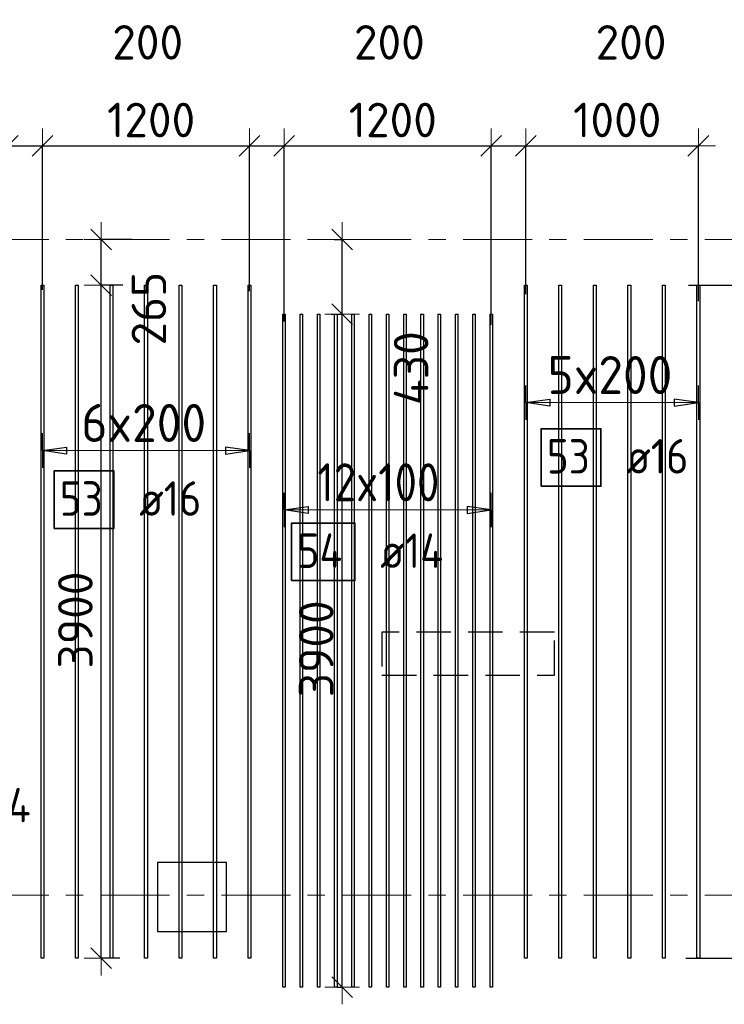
# Model space of a CAD drawing. Header units: metres. Extents: x -38 to 98, y -15 to 19.
# Tile 33 of 64: x 56.4 to 60.48, y 8.37 to 14.07. Entities that reach past the tile are written whole.
import ezdxf

# ---------------------------------------------------------------- set-up
doc = ezdxf.new("R2010")
doc.units = ezdxf.units.M
doc.header["$PDMODE"] = 65
for name, pattern in [('______11', [0.5, 0.4, -0.05, 0, -0.05]), ('______2', [0.27, 0.2, -0.07]), ('______5', [1.1, 0.8, -0.1, 0.1, -0.1])]:
    doc.linetypes.add(name, pattern=pattern)
for name, color, linetype, lineweight in [('XR$2$Осевая линия (1)', 7, '______5', 13), ('XR$3$Перекрытие (1)', 7, 'Continuous', 35), ('XR$3$Размерная линия (1)', 7, 'Continuous', 13), ('XR$5$Стена (1)', 7, 'Continuous', 35)]:
    doc.layers.add(name, color=color, linetype=linetype, lineweight=lineweight)
doc.layers.add('XR$3$Арм.стержн.Доп. Арм. верхн.зоны У', color=7, linetype='Continuous', lineweight=35, true_color=0x739641)
doc.styles.add('ISOCPEUR', font='txt')
doc.dimstyles.new('DIMSTYLE_3', dxfattribs={"dimtxt": 0.2, "dimasz": 0.2, "dimexe": 0, "dimexo": 0, "dimgap": 0.1, "dimtad": 2, "dimdec": 0, "dimlfac": 1000, "dimrnd": 5, "dimzin": 12, "dimdsep": 46, "dimtxsty": 'ISOCPEUR', "dimblk1": 'ALL_ML_STRICH', "dimblk2": 'ALL_ML_STRICH', "dimsah": 1, "dimcen": 0, "dimclrd": 7, "dimclre": 256, "dimclrt": 7, "dimadec": 0, "dimazin": 0, "dimtfac": 1, "dimtdec": 0, "dimtix": 1, "dimtmove": 2, "dimatfit": 3, "dimfxl": 0, "dimtzin": 0, "dimlwd": 0, "dimlwe": -3, "dimarcsym": 0})
doc.dimstyles.new('DIMSTYLE_6', dxfattribs={"dimtxt": 0.2, "dimasz": 0.2, "dimexe": 0, "dimexo": 0, "dimgap": 0.1, "dimtad": 0, "dimdec": 0, "dimlfac": 1000, "dimrnd": 5, "dimzin": 12, "dimdsep": 46, "dimtxsty": 'ISOCPEUR', "dimblk1": 'ALL_ML_STRICH', "dimblk2": 'ALL_ML_STRICH', "dimsah": 1, "dimcen": 0, "dimclrd": 7, "dimclre": 256, "dimclrt": 7, "dimadec": 0, "dimazin": 0, "dimtfac": 1, "dimtdec": 0, "dimtix": 1, "dimtmove": 2, "dimatfit": 3, "dimfxl": 0, "dimtvp": 1.2, "dimtzin": 0, "dimlwd": 0, "dimlwe": -3, "dimarcsym": 0})
doc.dimstyles.new('DIMSTYLE_7', dxfattribs={"dimtxt": 0.2, "dimasz": 0.2, "dimexe": 0, "dimexo": 0, "dimgap": 0.1, "dimtad": 2, "dimdec": 0, "dimlfac": 1000, "dimrnd": 5, "dimzin": 12, "dimdsep": 46, "dimtxsty": 'ISOCPEUR', "dimblk1": 'ALL_ML_STRICH', "dimblk2": 'ALL_ML_STRICH', "dimsah": 1, "dimcen": 0, "dimclrd": 7, "dimclre": 256, "dimclrt": 7, "dimadec": 0, "dimazin": 0, "dimtfac": 1, "dimtdec": 0, "dimtix": 1, "dimtmove": 2, "dimatfit": 3, "dimfxl": 0, "dimtvp": 1.2, "dimtzin": 0, "dimlwd": 0, "dimlwe": -3, "dimarcsym": 0})

# ---------------------------------------------------------------- blocks, each defined once
blk = doc.blocks.new('ALL_ML_STRICH')
at = {"color": 0, "linetype": 'ByBlock', "lineweight": -2}
for p, q in [((-0.3, -0.3), (0.3, 0.3)), ((0, -0.5), (0, 0.5)), ((-1, 0), (0.5, 0))]:
    blk.add_line(p, q, dxfattribs=at)
blk = doc.blocks.new('*D177')
at = {"layer": 'DEFPOINTS', "color": 7, "linetype": 'Continuous', "lineweight": 13, "transparency": 33554687}
for p in [(58.2267, 12.3676), (58.2603, 8.4676), (58.2694, 8.4676)]:
    blk.add_point(p, dxfattribs=at)
at = {"layer": 'XR$3$Размерная линия (1)', "color": 9, "linetype": 'Continuous', "lineweight": -2, "true_color": 0xc7c7c7, "transparency": 33554687}
for p, q in [((58.2067, 12.3676), (58.2694, 12.3676)), ((58.2403, 8.4676), (58.2694, 8.4676))]:
    blk.add_line(p, q, dxfattribs=at)
at = {"layer": 'XR$3$Размерная линия (1)', "color": 7, "linetype": 'Continuous', "lineweight": -2, "transparency": 33554687}
blk.add_line((58.2694, 8.4676), (58.2694, 12.3676), dxfattribs=at)
at = {"layer": 'XR$3$Размерная линия (1)', "color": 7, "linetype": 'Continuous', "lineweight": 13, "transparency": 33554687, "xscale": 0.2, "yscale": 0.2, "zscale": 0.2}
for p, rotation in [((58.2694, 12.3676), 90), ((58.2694, 8.4676), 270)]:
    blk.add_blockref('ALL_ML_STRICH', p, dxfattribs=dict(at, rotation=rotation))
at = {"layer": 'XR$3$Размерная линия (1)', "color": 7, "linetype": 'Continuous', "lineweight": 13, "transparency": 33554687, "insert": (58.1194, 10.4276), "char_height": 0.2, "width": 0.8, "attachment_point": 5, "rotation": 90, "style": 'ISOCPEUR'}
blk.add_mtext('\\A1;{3900}', dxfattribs=at)
blk = doc.blocks.new('*D178')
at = {"layer": 'DEFPOINTS', "color": 7, "linetype": 'Continuous', "lineweight": 13, "transparency": 33554687}
for p in [(58.244, 12.8), (58.2267, 12.3676), (58.2694, 12.3676)]:
    blk.add_point(p, dxfattribs=at)
at = {"layer": 'XR$3$Размерная линия (1)', "color": 9, "linetype": 'Continuous', "lineweight": -2, "true_color": 0xc7c7c7, "transparency": 33554687}
for p, q in [((58.224, 12.8), (58.2694, 12.8)), ((58.2067, 12.3676), (58.2694, 12.3676))]:
    blk.add_line(p, q, dxfattribs=at)
at = {"layer": 'XR$3$Размерная линия (1)', "color": 7, "linetype": 'Continuous', "lineweight": -2, "transparency": 33554687}
blk.add_line((58.2694, 12.3676), (58.2694, 12.8), dxfattribs=at)
at = {"layer": 'XR$3$Размерная линия (1)', "color": 7, "linetype": 'Continuous', "lineweight": 13, "transparency": 33554687, "xscale": 0.2, "yscale": 0.2, "zscale": 0.2}
for p, rotation in [((58.2694, 12.8), 90), ((58.2694, 12.3676), 270)]:
    blk.add_blockref('ALL_ML_STRICH', p, dxfattribs=dict(at, rotation=rotation))
at = {"layer": 'XR$3$Размерная линия (1)', "color": 7, "linetype": 'Continuous', "lineweight": 13, "transparency": 33554687, "insert": (58.6694, 12.0538), "char_height": 0.2, "width": 0.6, "attachment_point": 5, "rotation": 90, "style": 'ISOCPEUR'}
blk.add_mtext('\\A1;{430}', dxfattribs=at)
blk = doc.blocks.new('*D179')
at = {"layer": 'DEFPOINTS', "color": 7, "linetype": 'Continuous', "lineweight": 13, "transparency": 33554687}
for p in [(60.2571, 12.5343), (60.2414, 8.6343), (61.1149, 8.6343)]:
    blk.add_point(p, dxfattribs=at)
at = {"layer": 'XR$3$Размерная линия (1)', "color": 9, "linetype": 'Continuous', "lineweight": -2, "true_color": 0xc7c7c7, "transparency": 33554687}
for p, q in [((60.2771, 12.5343), (61.1149, 12.5343)), ((60.2614, 8.6343), (61.1149, 8.6343))]:
    blk.add_line(p, q, dxfattribs=at)
at = {"layer": 'XR$3$Размерная линия (1)', "color": 7, "linetype": 'Continuous', "lineweight": -2, "transparency": 33554687}
blk.add_line((61.1149, 8.6343), (61.1149, 12.5343), dxfattribs=at)
at = {"layer": 'XR$3$Размерная линия (1)', "color": 7, "linetype": 'Continuous', "lineweight": 13, "transparency": 33554687, "xscale": 0.2, "yscale": 0.2, "zscale": 0.2}
for p, rotation in [((61.1149, 12.5343), 90), ((61.1149, 8.6343), 270)]:
    blk.add_blockref('ALL_ML_STRICH', p, dxfattribs=dict(at, rotation=rotation))
at = {"layer": 'XR$3$Размерная линия (1)', "color": 7, "linetype": 'Continuous', "lineweight": 13, "transparency": 33554687, "insert": (60.9649, 10.5943), "char_height": 0.2, "width": 0.8, "attachment_point": 5, "rotation": 90, "style": 'ISOCPEUR'}
blk.add_mtext('\\A1;{3900}', dxfattribs=at)
blk = doc.blocks.new('*D180')
at = {"layer": 'DEFPOINTS', "color": 7, "linetype": 'Continuous', "lineweight": 13, "transparency": 33554687}
for p in [(60.9095, 12.8), (60.2571, 12.5343), (61.1149, 12.5343)]:
    blk.add_point(p, dxfattribs=at)
at = {"layer": 'XR$3$Размерная линия (1)', "color": 9, "linetype": 'Continuous', "lineweight": -2, "true_color": 0xc7c7c7, "transparency": 33554687}
for p, q in [((60.9295, 12.8), (61.1149, 12.8)), ((60.2771, 12.5343), (61.1149, 12.5343))]:
    blk.add_line(p, q, dxfattribs=at)
at = {"layer": 'XR$3$Размерная линия (1)', "color": 7, "linetype": 'Continuous', "lineweight": -2, "transparency": 33554687}
blk.add_line((61.1149, 12.5343), (61.1149, 12.8), dxfattribs=at)
at = {"layer": 'XR$3$Размерная линия (1)', "color": 7, "linetype": 'Continuous', "lineweight": 13, "transparency": 33554687, "xscale": 0.2, "yscale": 0.2, "zscale": 0.2}
for p, rotation in [((61.1149, 12.8), 90), ((61.1149, 12.5343), 270)]:
    blk.add_blockref('ALL_ML_STRICH', p, dxfattribs=dict(at, rotation=rotation))
at = {"layer": 'XR$3$Размерная линия (1)', "color": 7, "linetype": 'Continuous', "lineweight": 13, "transparency": 33554687, "insert": (60.9683, 13.1788), "char_height": 0.2, "width": 0.6, "attachment_point": 5, "rotation": 90, "style": 'ISOCPEUR'}
blk.add_mtext('\\A1;{265}', dxfattribs=at)
blk = doc.blocks.new('*D184')
at = {"layer": 'DEFPOINTS', "color": 7, "linetype": 'Continuous', "lineweight": 13, "transparency": 33554687}
for p in [(55.5423, 13.3422), (55.5423, 12.5726), (55.7333, 12.5555)]:
    blk.add_point(p, dxfattribs=at)
at = {"layer": 'XR$3$Размерная линия (1)', "color": 9, "linetype": 'Continuous', "lineweight": -2, "true_color": 0xc7c7c7, "transparency": 33554687}
for p, q in [((55.5423, 12.5926), (55.5423, 13.3422)), ((55.7333, 12.5755), (55.7333, 13.3422))]:
    blk.add_line(p, q, dxfattribs=at)
at = {"layer": 'XR$3$Размерная линия (1)', "color": 7, "linetype": 'Continuous', "lineweight": -2, "transparency": 33554687}
blk.add_line((55.5423, 13.3422), (55.7333, 13.3422), dxfattribs=at)
at = {"layer": 'XR$3$Размерная линия (1)', "color": 7, "linetype": 'Continuous', "lineweight": 13, "transparency": 33554687, "xscale": 0.2, "yscale": 0.2, "zscale": 0.2, "rotation": 180}
blk.add_blockref('ALL_ML_STRICH', (55.5423, 13.3422), dxfattribs=at)
at = {"layer": 'XR$3$Размерная линия (1)', "color": 7, "linetype": 'Continuous', "lineweight": 13, "transparency": 33554687, "xscale": 0.2, "yscale": 0.2, "zscale": 0.2}
blk.add_blockref('ALL_ML_STRICH', (55.7333, 13.3422), dxfattribs=at)
at = {"layer": 'XR$3$Размерная линия (1)', "color": 7, "linetype": 'Continuous', "lineweight": 13, "transparency": 33554687, "insert": (56.1697, 13.9422), "char_height": 0.2, "width": 0.6, "attachment_point": 5, "style": 'ISOCPEUR'}
blk.add_mtext('\\A1;{190}', dxfattribs=at)
blk = doc.blocks.new('*D185')
at = {"layer": 'DEFPOINTS', "color": 7, "linetype": 'Continuous', "lineweight": 13, "transparency": 33554687}
for p in [(55.7333, 13.3422), (55.7333, 12.5555), (56.3333, 12.58)]:
    blk.add_point(p, dxfattribs=at)
at = {"layer": 'XR$3$Размерная линия (1)', "color": 9, "linetype": 'Continuous', "lineweight": -2, "true_color": 0xc7c7c7, "transparency": 33554687}
for p, q in [((55.7333, 12.5755), (55.7333, 13.3422)), ((56.3333, 12.6), (56.3333, 13.3422))]:
    blk.add_line(p, q, dxfattribs=at)
at = {"layer": 'XR$3$Размерная линия (1)', "color": 7, "linetype": 'Continuous', "lineweight": -2, "transparency": 33554687}
blk.add_line((55.7333, 13.3422), (56.3333, 13.3422), dxfattribs=at)
at = {"layer": 'XR$3$Размерная линия (1)', "color": 7, "linetype": 'Continuous', "lineweight": 13, "transparency": 33554687, "xscale": 0.2, "yscale": 0.2, "zscale": 0.2, "rotation": 180}
blk.add_blockref('ALL_ML_STRICH', (55.7333, 13.3422), dxfattribs=at)
at = {"layer": 'XR$3$Размерная линия (1)', "color": 7, "linetype": 'Continuous', "lineweight": 13, "transparency": 33554687, "xscale": 0.2, "yscale": 0.2, "zscale": 0.2}
blk.add_blockref('ALL_ML_STRICH', (56.3333, 13.3422), dxfattribs=at)
at = {"layer": 'XR$3$Размерная линия (1)', "color": 7, "linetype": 'Continuous', "lineweight": 13, "transparency": 33554687, "insert": (56.0433, 13.4922), "char_height": 0.2, "width": 0.6, "attachment_point": 5, "style": 'ISOCPEUR'}
blk.add_mtext('\\A1;{600}', dxfattribs=at)
blk = doc.blocks.new('*D186')
at = {"layer": 'DEFPOINTS', "color": 7, "linetype": 'Continuous', "lineweight": 13, "transparency": 33554687}
for p in [(56.3333, 13.3422), (56.3333, 12.58), (56.5333, 12.4873)]:
    blk.add_point(p, dxfattribs=at)
at = {"layer": 'XR$3$Размерная линия (1)', "color": 9, "linetype": 'Continuous', "lineweight": -2, "true_color": 0xc7c7c7, "transparency": 33554687}
for p, q in [((56.3333, 12.6), (56.3333, 13.3422)), ((56.5333, 12.5073), (56.5333, 13.3422))]:
    blk.add_line(p, q, dxfattribs=at)
at = {"layer": 'XR$3$Размерная линия (1)', "color": 7, "linetype": 'Continuous', "lineweight": -2, "transparency": 33554687}
blk.add_line((56.3333, 13.3422), (56.5333, 13.3422), dxfattribs=at)
at = {"layer": 'XR$3$Размерная линия (1)', "color": 7, "linetype": 'Continuous', "lineweight": 13, "transparency": 33554687, "xscale": 0.2, "yscale": 0.2, "zscale": 0.2, "rotation": 180}
blk.add_blockref('ALL_ML_STRICH', (56.3333, 13.3422), dxfattribs=at)
at = {"layer": 'XR$3$Размерная линия (1)', "color": 7, "linetype": 'Continuous', "lineweight": 13, "transparency": 33554687, "xscale": 0.2, "yscale": 0.2, "zscale": 0.2}
blk.add_blockref('ALL_ML_STRICH', (56.5333, 13.3422), dxfattribs=at)
at = {"layer": 'XR$3$Размерная линия (1)', "color": 7, "linetype": 'Continuous', "lineweight": 13, "transparency": 33554687, "insert": (57.1433, 13.9422), "char_height": 0.2, "width": 0.6, "attachment_point": 5, "style": 'ISOCPEUR'}
blk.add_mtext('\\A1;{200}', dxfattribs=at)
blk = doc.blocks.new('*D187')
at = {"layer": 'DEFPOINTS', "color": 7, "linetype": 'Continuous', "lineweight": 13, "transparency": 33554687}
for p in [(56.5333, 13.3422), (56.5333, 12.4873), (57.7333, 12.4796)]:
    blk.add_point(p, dxfattribs=at)
at = {"layer": 'XR$3$Размерная линия (1)', "color": 9, "linetype": 'Continuous', "lineweight": -2, "true_color": 0xc7c7c7, "transparency": 33554687}
for p, q in [((56.5333, 12.5073), (56.5333, 13.3422)), ((57.7333, 12.4996), (57.7333, 13.3422))]:
    blk.add_line(p, q, dxfattribs=at)
at = {"layer": 'XR$3$Размерная линия (1)', "color": 7, "linetype": 'Continuous', "lineweight": -2, "transparency": 33554687}
blk.add_line((56.5333, 13.3422), (57.7333, 13.3422), dxfattribs=at)
at = {"layer": 'XR$3$Размерная линия (1)', "color": 7, "linetype": 'Continuous', "lineweight": 13, "transparency": 33554687, "xscale": 0.2, "yscale": 0.2, "zscale": 0.2, "rotation": 180}
blk.add_blockref('ALL_ML_STRICH', (56.5333, 13.3422), dxfattribs=at)
at = {"layer": 'XR$3$Размерная линия (1)', "color": 7, "linetype": 'Continuous', "lineweight": 13, "transparency": 33554687, "xscale": 0.2, "yscale": 0.2, "zscale": 0.2}
blk.add_blockref('ALL_ML_STRICH', (57.7333, 13.3422), dxfattribs=at)
at = {"layer": 'XR$3$Размерная линия (1)', "color": 7, "linetype": 'Continuous', "lineweight": 13, "transparency": 33554687, "insert": (57.1633, 13.4922), "char_height": 0.2, "width": 0.8, "attachment_point": 5, "style": 'ISOCPEUR'}
blk.add_mtext('\\A1;{1200}', dxfattribs=at)
blk = doc.blocks.new('*D188')
at = {"layer": 'DEFPOINTS', "color": 7, "linetype": 'Continuous', "lineweight": 13, "transparency": 33554687}
for p in [(57.7333, 13.3422), (57.7333, 12.4796), (57.9333, 12.3054)]:
    blk.add_point(p, dxfattribs=at)
at = {"layer": 'XR$3$Размерная линия (1)', "color": 9, "linetype": 'Continuous', "lineweight": -2, "true_color": 0xc7c7c7, "transparency": 33554687}
for p, q in [((57.7333, 12.4996), (57.7333, 13.3422)), ((57.9333, 12.3254), (57.9333, 13.3422))]:
    blk.add_line(p, q, dxfattribs=at)
at = {"layer": 'XR$3$Размерная линия (1)', "color": 7, "linetype": 'Continuous', "lineweight": -2, "transparency": 33554687}
blk.add_line((57.7333, 13.3422), (57.9333, 13.3422), dxfattribs=at)
at = {"layer": 'XR$3$Размерная линия (1)', "color": 7, "linetype": 'Continuous', "lineweight": 13, "transparency": 33554687, "xscale": 0.2, "yscale": 0.2, "zscale": 0.2, "rotation": 180}
blk.add_blockref('ALL_ML_STRICH', (57.7333, 13.3422), dxfattribs=at)
at = {"layer": 'XR$3$Размерная линия (1)', "color": 7, "linetype": 'Continuous', "lineweight": 13, "transparency": 33554687, "xscale": 0.2, "yscale": 0.2, "zscale": 0.2}
blk.add_blockref('ALL_ML_STRICH', (57.9333, 13.3422), dxfattribs=at)
at = {"layer": 'XR$3$Размерная линия (1)', "color": 7, "linetype": 'Continuous', "lineweight": 13, "transparency": 33554687, "insert": (58.5433, 13.9422), "char_height": 0.2, "width": 0.6, "attachment_point": 5, "style": 'ISOCPEUR'}
blk.add_mtext('\\A1;{200}', dxfattribs=at)
blk = doc.blocks.new('*D189')
at = {"layer": 'DEFPOINTS', "color": 7, "linetype": 'Continuous', "lineweight": 13, "transparency": 33554687}
for p in [(57.9333, 13.3422), (57.9333, 12.3054), (59.1333, 12.2849)]:
    blk.add_point(p, dxfattribs=at)
at = {"layer": 'XR$3$Размерная линия (1)', "color": 9, "linetype": 'Continuous', "lineweight": -2, "true_color": 0xc7c7c7, "transparency": 33554687}
for p, q in [((57.9333, 12.3254), (57.9333, 13.3422)), ((59.1333, 12.3049), (59.1333, 13.3422))]:
    blk.add_line(p, q, dxfattribs=at)
at = {"layer": 'XR$3$Размерная линия (1)', "color": 7, "linetype": 'Continuous', "lineweight": -2, "transparency": 33554687}
blk.add_line((57.9333, 13.3422), (59.1333, 13.3422), dxfattribs=at)
at = {"layer": 'XR$3$Размерная линия (1)', "color": 7, "linetype": 'Continuous', "lineweight": 13, "transparency": 33554687, "xscale": 0.2, "yscale": 0.2, "zscale": 0.2, "rotation": 180}
blk.add_blockref('ALL_ML_STRICH', (57.9333, 13.3422), dxfattribs=at)
at = {"layer": 'XR$3$Размерная линия (1)', "color": 7, "linetype": 'Continuous', "lineweight": 13, "transparency": 33554687, "xscale": 0.2, "yscale": 0.2, "zscale": 0.2}
blk.add_blockref('ALL_ML_STRICH', (59.1333, 13.3422), dxfattribs=at)
at = {"layer": 'XR$3$Размерная линия (1)', "color": 7, "linetype": 'Continuous', "lineweight": 13, "transparency": 33554687, "insert": (58.5633, 13.4922), "char_height": 0.2, "width": 0.8, "attachment_point": 5, "style": 'ISOCPEUR'}
blk.add_mtext('\\A1;{1200}', dxfattribs=at)
blk = doc.blocks.new('*D190')
at = {"layer": 'DEFPOINTS', "color": 7, "linetype": 'Continuous', "lineweight": 13, "transparency": 33554687}
for p in [(59.1333, 13.3422), (59.3333, 12.4628), (59.1333, 12.2849)]:
    blk.add_point(p, dxfattribs=at)
at = {"layer": 'XR$3$Размерная линия (1)', "color": 9, "linetype": 'Continuous', "lineweight": -2, "true_color": 0xc7c7c7, "transparency": 33554687}
for p, q in [((59.1333, 12.3049), (59.1333, 13.3422)), ((59.3333, 12.4828), (59.3333, 13.3422))]:
    blk.add_line(p, q, dxfattribs=at)
at = {"layer": 'XR$3$Размерная линия (1)', "color": 7, "linetype": 'Continuous', "lineweight": -2, "transparency": 33554687}
blk.add_line((59.1333, 13.3422), (59.3333, 13.3422), dxfattribs=at)
at = {"layer": 'XR$3$Размерная линия (1)', "color": 7, "linetype": 'Continuous', "lineweight": 13, "transparency": 33554687, "xscale": 0.2, "yscale": 0.2, "zscale": 0.2, "rotation": 180}
blk.add_blockref('ALL_ML_STRICH', (59.1333, 13.3422), dxfattribs=at)
at = {"layer": 'XR$3$Размерная линия (1)', "color": 7, "linetype": 'Continuous', "lineweight": 13, "transparency": 33554687, "xscale": 0.2, "yscale": 0.2, "zscale": 0.2}
blk.add_blockref('ALL_ML_STRICH', (59.3333, 13.3422), dxfattribs=at)
at = {"layer": 'XR$3$Размерная линия (1)', "color": 7, "linetype": 'Continuous', "lineweight": 13, "transparency": 33554687, "insert": (59.9433, 13.9422), "char_height": 0.2, "width": 0.6, "attachment_point": 5, "style": 'ISOCPEUR'}
blk.add_mtext('\\A1;{200}', dxfattribs=at)
blk = doc.blocks.new('*D191')
at = {"layer": 'DEFPOINTS', "color": 7, "linetype": 'Continuous', "lineweight": 13, "transparency": 33554687}
for p in [(59.3333, 13.3422), (59.3333, 12.4628), (60.3333, 12.4217)]:
    blk.add_point(p, dxfattribs=at)
at = {"layer": 'XR$3$Размерная линия (1)', "color": 9, "linetype": 'Continuous', "lineweight": -2, "true_color": 0xc7c7c7, "transparency": 33554687}
for p, q in [((59.3333, 12.4828), (59.3333, 13.3422)), ((60.3333, 12.4417), (60.3333, 13.3422))]:
    blk.add_line(p, q, dxfattribs=at)
at = {"layer": 'XR$3$Размерная линия (1)', "color": 7, "linetype": 'Continuous', "lineweight": -2, "transparency": 33554687}
blk.add_line((59.3333, 13.3422), (60.3333, 13.3422), dxfattribs=at)
at = {"layer": 'XR$3$Размерная линия (1)', "color": 7, "linetype": 'Continuous', "lineweight": 13, "transparency": 33554687, "xscale": 0.2, "yscale": 0.2, "zscale": 0.2, "rotation": 180}
blk.add_blockref('ALL_ML_STRICH', (59.3333, 13.3422), dxfattribs=at)
at = {"layer": 'XR$3$Размерная линия (1)', "color": 7, "linetype": 'Continuous', "lineweight": 13, "transparency": 33554687, "xscale": 0.2, "yscale": 0.2, "zscale": 0.2}
blk.add_blockref('ALL_ML_STRICH', (60.3333, 13.3422), dxfattribs=at)
at = {"layer": 'XR$3$Размерная линия (1)', "color": 7, "linetype": 'Continuous', "lineweight": 13, "transparency": 33554687, "insert": (59.8633, 13.4922), "char_height": 0.2, "width": 0.8, "attachment_point": 5, "style": 'ISOCPEUR'}
blk.add_mtext('\\A1;{1000}', dxfattribs=at)
blk = doc.blocks.new('*D202')
at = {"layer": 'DEFPOINTS', "color": 7, "linetype": 'Continuous', "lineweight": 13, "transparency": 33554687}
for p in [(57.0198, 12.5343), (56.8744, 8.6343), (57.0027, 8.6343)]:
    blk.add_point(p, dxfattribs=at)
at = {"layer": 'XR$3$Размерная линия (1)', "color": 9, "linetype": 'Continuous', "lineweight": -2, "true_color": 0xc7c7c7, "transparency": 33554687}
for p, q in [((56.9998, 12.5343), (56.8744, 12.5343)), ((56.9827, 8.6343), (56.8744, 8.6343))]:
    blk.add_line(p, q, dxfattribs=at)
at = {"layer": 'XR$3$Размерная линия (1)', "color": 7, "linetype": 'Continuous', "lineweight": -2, "transparency": 33554687}
blk.add_line((56.8744, 8.6343), (56.8744, 12.5343), dxfattribs=at)
at = {"layer": 'XR$3$Размерная линия (1)', "color": 7, "linetype": 'Continuous', "lineweight": 13, "transparency": 33554687, "xscale": 0.2, "yscale": 0.2, "zscale": 0.2}
for p, rotation in [((56.8744, 12.5343), 90), ((56.8744, 8.6343), 270)]:
    blk.add_blockref('ALL_ML_STRICH', p, dxfattribs=dict(at, rotation=rotation))
at = {"layer": 'XR$3$Размерная линия (1)', "color": 7, "linetype": 'Continuous', "lineweight": 13, "transparency": 33554687, "insert": (56.7244, 10.5943), "char_height": 0.2, "width": 0.8, "attachment_point": 5, "rotation": 90, "style": 'ISOCPEUR'}
blk.add_mtext('\\A1;{3900}', dxfattribs=at)
blk = doc.blocks.new('*D203')
at = {"layer": 'DEFPOINTS', "color": 7, "linetype": 'Continuous', "lineweight": 13, "transparency": 33554687}
for p in [(57.0711, 12.8), (56.8744, 12.5343), (57.0198, 12.5343)]:
    blk.add_point(p, dxfattribs=at)
at = {"layer": 'XR$3$Размерная линия (1)', "color": 9, "linetype": 'Continuous', "lineweight": -2, "true_color": 0xc7c7c7, "transparency": 33554687}
for p, q in [((57.0511, 12.8), (56.8744, 12.8)), ((56.9998, 12.5343), (56.8744, 12.5343))]:
    blk.add_line(p, q, dxfattribs=at)
at = {"layer": 'XR$3$Размерная линия (1)', "color": 7, "linetype": 'Continuous', "lineweight": -2, "transparency": 33554687}
blk.add_line((56.8744, 12.5343), (56.8744, 12.8), dxfattribs=at)
at = {"layer": 'XR$3$Размерная линия (1)', "color": 7, "linetype": 'Continuous', "lineweight": 13, "transparency": 33554687, "xscale": 0.2, "yscale": 0.2, "zscale": 0.2}
for p, rotation in [((56.8744, 12.8), 90), ((56.8744, 12.5343), 270)]:
    blk.add_blockref('ALL_ML_STRICH', p, dxfattribs=dict(at, rotation=rotation))
at = {"layer": 'XR$3$Размерная линия (1)', "color": 7, "linetype": 'Continuous', "lineweight": 13, "transparency": 33554687, "insert": (57.1501, 12.3989), "char_height": 0.2, "width": 0.6, "attachment_point": 5, "rotation": 90, "style": 'ISOCPEUR'}
blk.add_mtext('\\A1;{265}', dxfattribs=at)

msp = doc.modelspace()

# ---------------------------------------------------------------- linework, layer by layer
at = {"layer": 'XR$2$Осевая линия (1)', "color": 253, "linetype": '______11', "lineweight": 13, "true_color": 0xa0a0a0, "transparency": 33554687}
for p, q in [((-2.63, 12.8), (62.6, 12.8)), ((-2.63, 9), (62.6, 9))]:
    msp.add_line(p, q, dxfattribs=at)
at = {"layer": 'XR$3$Арм.стержн.Доп. Арм. верхн.зоны У', "color": 253, "linetype": 'Continuous', "lineweight": -3, "true_color": 0xa0a0a0, "transparency": 33554687}
for p, q in [((59.3333, 11.8544), (59.3333, 11.9544)), ((60.3333, 11.8544), (60.3333, 11.9544)), ((59.3333, 11.8544), (59.3333, 11.7544)), ((60.3333, 11.8544), (60.3333, 11.7544)), ((56.5333, 11.5764), (56.5333, 11.6764)), ((57.7333, 11.5764), (57.7333, 11.6764)), ((56.5333, 11.5764), (56.5333, 11.4764)), ((57.7333, 11.5764), (57.7333, 11.4764)), ((57.9333, 11.2324), (57.9333, 11.3324)), ((59.1333, 11.2324), (59.1333, 11.3324)), ((57.9333, 11.2324), (57.9333, 11.1324)), ((59.1333, 11.2324), (59.1333, 11.1324))]:
    msp.add_line(p, q, dxfattribs=at)
at = {"layer": 'XR$3$Арм.стержн.Доп. Арм. верхн.зоны У', "color": 7, "linetype": 'Continuous', "lineweight": 25, "transparency": 33554687}
for p, q in [((59.3333, 11.8544), (59.4733, 11.8744)), ((59.4733, 11.8744), (59.4733, 11.8344)), ((60.3333, 11.8544), (60.1933, 11.8744)), ((60.1933, 11.8744), (60.1933, 11.8344)), ((59.4733, 11.8344), (59.3333, 11.8544)), ((60.1933, 11.8344), (60.3333, 11.8544)), ((56.5333, 11.5764), (56.6733, 11.5964)), ((56.6733, 11.5964), (56.6733, 11.5564)), ((57.7333, 11.5764), (57.5933, 11.5964)), ((57.5933, 11.5964), (57.5933, 11.5564)), ((56.6733, 11.5564), (56.5333, 11.5764)), ((57.5933, 11.5564), (57.7333, 11.5764)), ((57.9333, 11.2324), (58.0733, 11.2524)), ((58.0733, 11.2524), (58.0733, 11.2124)), ((59.1333, 11.2324), (58.9933, 11.2524)), ((58.9933, 11.2524), (58.9933, 11.2124)), ((58.0733, 11.2124), (57.9333, 11.2324)), ((58.9933, 11.2124), (59.1333, 11.2324))]:
    msp.add_line(p, q, dxfattribs=at)
at = {"layer": 'XR$3$Арм.стержн.Доп. Арм. верхн.зоны У', "color": 7, "linetype": 'Continuous', "lineweight": 13, "transparency": 33554687}
for p, q in [((59.3333, 11.8544), (59.3333, 11.8544)), ((59.3333, 11.8544), (60.3333, 11.8544)), ((60.3333, 11.8544), (60.3333, 11.8544)), ((56.5333, 11.5764), (56.5333, 11.5764)), ((57.7333, 11.5764), (57.7333, 11.5764)), ((57.9333, 11.2324), (57.9333, 11.2324)), ((59.1333, 11.2324), (59.1333, 11.2324))]:
    msp.add_line(p, q, dxfattribs=at)
at = {"layer": 'XR$3$Арм.стержн.Доп. Арм. верхн.зоны У', "color": 7, "linetype": 'Continuous', "lineweight": 25, "transparency": 33554687}
for points in [[(56.5413, 12.5343), (56.5413, 8.6343), (56.5253, 8.6343), (56.5253, 12.5343), (56.5413, 12.5343)], [(56.7413, 12.5343), (56.7413, 8.6343), (56.7253, 8.6343), (56.7253, 12.5343), (56.7413, 12.5343)], [(56.9413, 12.5343), (56.9413, 8.6343), (56.9253, 8.6343), (56.9253, 12.5343), (56.9413, 12.5343)], [(57.1413, 12.5343), (57.1413, 8.6343), (57.1253, 8.6343), (57.1253, 12.5343), (57.1413, 12.5343)], [(57.3413, 12.5343), (57.3413, 8.6343), (57.3253, 8.6343), (57.3253, 12.5343), (57.3413, 12.5343)], [(57.5413, 12.5343), (57.5413, 8.6343), (57.5253, 8.6343), (57.5253, 12.5343), (57.5413, 12.5343)], [(57.7413, 12.5343), (57.7413, 8.6343), (57.7253, 8.6343), (57.7253, 12.5343), (57.7413, 12.5343)], [(59.3413, 12.5343), (59.3413, 8.6343), (59.3253, 8.6343), (59.3253, 12.5343), (59.3413, 12.5343)], [(59.5413, 12.5343), (59.5413, 8.6343), (59.5253, 8.6343), (59.5253, 12.5343), (59.5413, 12.5343)], [(59.7413, 12.5343), (59.7413, 8.6343), (59.7253, 8.6343), (59.7253, 12.5343), (59.7413, 12.5343)], [(59.9413, 12.5343), (59.9413, 8.6343), (59.9253, 8.6343), (59.9253, 12.5343), (59.9413, 12.5343)], [(60.1413, 12.5343), (60.1413, 8.6343), (60.1253, 8.6343), (60.1253, 12.5343), (60.1413, 12.5343)], [(60.3413, 12.5343), (60.3413, 8.6343), (60.3253, 8.6343), (60.3253, 12.5343), (60.3413, 12.5343)], [(57.9403, 12.3676), (57.9403, 8.4676), (57.9263, 8.4676), (57.9263, 12.3676), (57.9403, 12.3676)], [(58.0403, 12.3676), (58.0403, 8.4676), (58.0263, 8.4676), (58.0263, 12.3676), (58.0403, 12.3676)], [(58.1403, 12.3676), (58.1403, 8.4676), (58.1263, 8.4676), (58.1263, 12.3676), (58.1403, 12.3676)], [(58.2403, 12.3676), (58.2403, 8.4676), (58.2263, 8.4676), (58.2263, 12.3676), (58.2403, 12.3676)], [(58.3403, 12.3676), (58.3403, 8.4676), (58.3263, 8.4676), (58.3263, 12.3676), (58.3403, 12.3676)], [(58.4403, 12.3676), (58.4403, 8.4676), (58.4263, 8.4676), (58.4263, 12.3676), (58.4403, 12.3676)], [(58.5403, 12.3676), (58.5403, 8.4676), (58.5263, 8.4676), (58.5263, 12.3676), (58.5403, 12.3676)], [(58.6403, 12.3676), (58.6403, 8.4676), (58.6263, 8.4676), (58.6263, 12.3676), (58.6403, 12.3676)], [(58.7403, 12.3676), (58.7403, 8.4676), (58.7263, 8.4676), (58.7263, 12.3676), (58.7403, 12.3676)], [(58.8403, 12.3676), (58.8403, 8.4676), (58.8263, 8.4676), (58.8263, 12.3676), (58.8403, 12.3676)], [(58.9403, 12.3676), (58.9403, 8.4676), (58.9263, 8.4676), (58.9263, 12.3676), (58.9403, 12.3676)], [(59.0403, 12.3676), (59.0403, 8.4676), (59.0263, 8.4676), (59.0263, 12.3676), (59.0403, 12.3676)], [(59.1403, 12.3676), (59.1403, 8.4676), (59.1263, 8.4676), (59.1263, 12.3676), (59.1403, 12.3676)]]:
    msp.add_lwpolyline(points, dxfattribs=at)
at = {"layer": 'XR$3$Арм.стержн.Доп. Арм. верхн.зоны У', "color": 7, "linetype": 'Continuous', "lineweight": 35, "transparency": 33554687}
for points in [[(59.4221, 11.37), (59.7688, 11.37), (59.7688, 11.7033), (59.4221, 11.7033), (59.4221, 11.37)], [(56.6006, 11.1253), (56.9472, 11.1253), (56.9472, 11.4586), (56.6006, 11.4586), (56.6006, 11.1253)], [(57.9768, 10.8228), (58.3434, 10.8228), (58.3434, 11.1562), (57.9768, 11.1562), (57.9768, 10.8228)]]:
    msp.add_lwpolyline(points, dxfattribs=at)
at = {"layer": 'XR$3$Арм.стержн.Доп. Арм. верхн.зоны У', "color": 7, "linetype": 'Continuous', "lineweight": 13, "transparency": 33554687}
for points in [[(56.5333, 11.5764), (56.6103, 11.5764), (56.6103, 11.5764), (57.7333, 11.5764)], [(57.9333, 11.2324), (57.9773, 11.2324), (57.9773, 11.2324), (59.1333, 11.2324)]]:
    msp.add_lwpolyline(points, dxfattribs=at)
at = {"layer": 'XR$3$Перекрытие (1)', "color": 7, "linetype": 'Continuous', "lineweight": 25, "transparency": 33554687}
for p, q in [((57.2, 9.19), (57.2, 8.79)), ((57.6, 9.19), (57.2, 9.19)), ((57.6, 8.79), (57.6, 9.19)), ((57.2, 8.79), (57.6, 8.79))]:
    msp.add_line(p, q, dxfattribs=at)
at = {"layer": 'XR$5$Стена (1)', "color": 253, "linetype": '______2', "lineweight": -3, "true_color": 0xa0a0a0, "transparency": 33554687}
for p, q in [((59.4996, 10.525), (58.4996, 10.525)), ((58.4996, 10.525), (58.4996, 10.275)), ((59.4996, 10.275), (59.4996, 10.525)), ((58.4996, 10.275), (59.4996, 10.275))]:
    msp.add_line(p, q, dxfattribs=at)

# ---------------------------------------------------------------- texts
at = {"layer": 'XR$3$Арм.стержн.Доп. Арм. верхн.зоны У', "color": 7, "linetype": 'Continuous', "lineweight": 13, "transparency": 33554687, "char_height": 0.22, "attachment_point": 7, "style": 'ISOCPEUR'}
for s, insert, width in [('\\W0.95;5x200', (59.4593, 11.9044), 0.873359), ('\\W0.95;6x200', (56.7593, 11.6264), 0.873359), ('\\W0.86;12x100', (58.1263, 11.2824), 0.930455)]:
    msp.add_mtext(s, dxfattribs=dict(at, insert=insert, width=width))
at = {"layer": 'XR$3$Арм.стержн.Доп. Арм. верхн.зоны У', "color": 7, "linetype": 'Continuous', "lineweight": 25, "transparency": 33554687, "char_height": 0.2, "attachment_point": 7, "style": 'ISOCPEUR'}
for s, insert, width in [('\\W0.87;53', (59.4555, 11.4433), 0.367208), ('\\W0.89; ø16 ', (59.8021, 11.4433), 0.749105), ('\\W0.87;53', (56.6339, 11.1986), 0.367208), ('\\W0.89; ø16 ', (56.9806, 11.1986), 0.749105), ('\\W0.88;54', (58.0101, 10.8962), 0.387995), ('\\W0.89; ø14 ', (58.3768, 10.8962), 0.769432), ('\\W0.89; ø14 ', (55.9875, 9.4217), 0.769432)]:
    msp.add_mtext(s, dxfattribs=dict(at, insert=insert, width=width))

# ---------------------------------------------------------------- dimensions: what is measured, and where the dimension line sits
at = {"layer": 'XR$3$Размерная линия (1)', "color": 7, "linetype": 'Continuous', "lineweight": 13, "transparency": 33554687}
for base, p1, p2, dimstyle, picture, middle in [((55.7333, 13.3422), (55.5423, 12.5926), (55.7333, 12.5755), 'DIMSTYLE_7', '*D184', (56.1697, 13.9422)), ((56.5333, 13.3422), (56.3333, 12.6), (56.5333, 12.5073), 'DIMSTYLE_7', '*D186', (57.1433, 13.9422)), ((57.9333, 13.3422), (57.7333, 12.4996), (57.9333, 12.3254), 'DIMSTYLE_7', '*D188', (58.5433, 13.9422)), ((59.3333, 13.3422), (59.1333, 12.3049), (59.3333, 12.4828), 'DIMSTYLE_7', '*D190', (59.9433, 13.9422)), ((56.3333, 13.3422), (55.7333, 12.5755), (56.3333, 12.6), 'DIMSTYLE_3', '*D185', (56.0433, 13.4922)), ((57.7333, 13.3422), (56.5333, 12.5073), (57.7333, 12.4996), 'DIMSTYLE_3', '*D187', (57.1633, 13.4922)), ((59.1333, 13.3422), (57.9333, 12.3254), (59.1333, 12.3049), 'DIMSTYLE_3', '*D189', (58.5633, 13.4922)), ((60.3333, 13.3422), (59.3333, 12.4828), (60.3333, 12.4417), 'DIMSTYLE_3', '*D191', (59.8633, 13.4922))]:
    dim = msp.add_linear_dim(base=base, p1=p1, p2=p2, dimstyle=dimstyle, override={"dimpost": '<>', "dimclrd": 7, "dimclre": 9, "dimclrt": 7, "dimlwd": 0, "dimlwe": 65533}, dxfattribs=at)
    dim.commit()
    dim.dimension.update_dxf_attribs({"geometry": picture, "text_midpoint": middle, "dimtype": 160})
for base, p1, p2, dimstyle, picture, middle in [((61.1149, 12.8), (60.2771, 12.5343), (60.9295, 12.8), 'DIMSTYLE_7', '*D180', (60.9683, 13.1788)), ((56.8744, 12.8), (56.9998, 12.5343), (57.0511, 12.8), 'DIMSTYLE_6', '*D203', (57.1501, 12.3989)), ((58.2694, 12.8), (58.2067, 12.3676), (58.224, 12.8), 'DIMSTYLE_6', '*D178', (58.6694, 12.0538)), ((56.8744, 12.5343), (56.9827, 8.6343), (56.9998, 12.5343), 'DIMSTYLE_3', '*D202', (56.7244, 10.5943)), ((61.1149, 12.5343), (60.2614, 8.6343), (60.2771, 12.5343), 'DIMSTYLE_3', '*D179', (60.9649, 10.5943)), ((58.2694, 12.3676), (58.2403, 8.4676), (58.2067, 12.3676), 'DIMSTYLE_3', '*D177', (58.1194, 10.4276))]:
    dim = msp.add_linear_dim(base=base, p1=p1, p2=p2, angle=90, dimstyle=dimstyle, override={"dimpost": '<>', "dimclrd": 7, "dimclre": 9, "dimclrt": 7, "dimlwd": 0, "dimlwe": 65533}, dxfattribs=at)
    dim.commit()
    dim.dimension.update_dxf_attribs({"geometry": picture, "text_midpoint": middle, "dimtype": 160})

doc.saveas('drawing.dxf')
